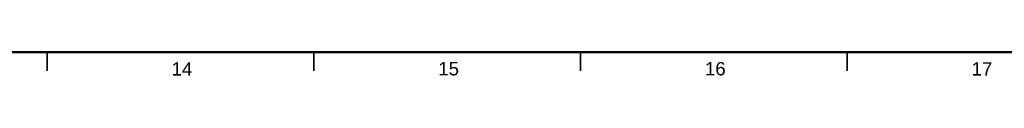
# Model space of a CAD drawing. Header units: millimetres. Extents: x 4 to 1188, y 1 to 840.
# Tile 104 of 256: x 639.33 to 823.94, y 0.57 to 5. Entities that reach past the tile are written whole.
import ezdxf

# ---------------------------------------------------------------- set-up
doc = ezdxf.new("R2010")
doc.units = ezdxf.units.MM
doc.layers.add('256', color=7, linetype='Continuous')
doc.styles.add('Arial Unicode MS', font='Arial Unicode MS')

msp = doc.modelspace()

# ---------------------------------------------------------------- linework, layer by layer
at = {"layer": '256', "color": 18, "linetype": 'Continuous', "lineweight": 50}
msp.add_line((1184, 5), (23, 5), dxfattribs=at)
at = {"layer": '256', "color": 18, "linetype": 'Continuous', "lineweight": 35}
for p, q in [((644.5, 5), (644.5, 1.5)), ((694.5, 5), (694.5, 1.5)), ((744.5, 5), (744.5, 1.5)), ((794.5, 5), (794.5, 1.5))]:
    msp.add_line(p, q, dxfattribs=at)

# ---------------------------------------------------------------- texts
at = {"layer": '256', "color": 18, "linetype": 'Continuous', "lineweight": 13, "char_height": 2.5, "attachment_point": 7, "line_spacing_factor": 1.047437, "style": 'Arial Unicode MS'}
for s, insert in [('\\fArial Unicode MS|b0|i0;\\W1.0000;14', (667.8151, 0.6173)), ('\\fArial Unicode MS|b0|i0;\\W1.0000;15', (717.8151, 0.6173)), ('\\fArial Unicode MS|b0|i0;\\W1.0000;16', (767.8151, 0.6173)), ('\\fArial Unicode MS|b0|i0;\\W1.0000;17', (817.8151, 0.6173))]:
    msp.add_mtext(s, dxfattribs=dict(at, insert=insert))

doc.saveas('drawing.dxf')
